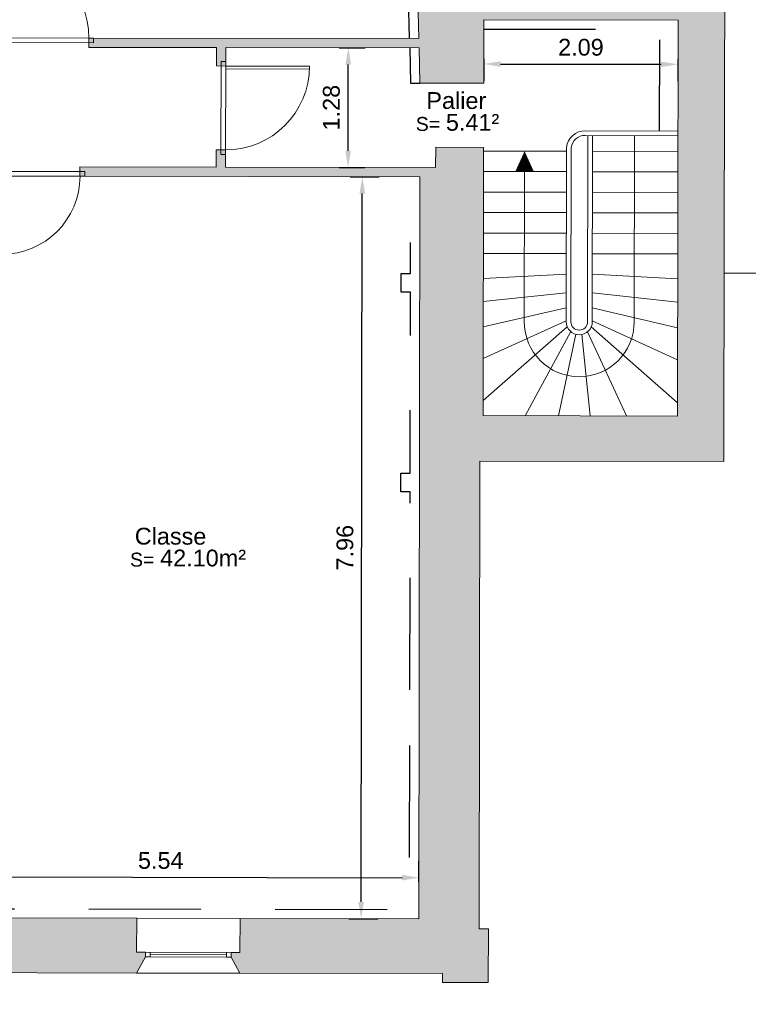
# Model space of a CAD drawing. Header units: metres. Extents: x -40 to 52, y -191 to 168.
# Tile 27 of 32: x -12 to -4, y 33 to 43. Entities that reach past the tile are written whole.
import ezdxf
from ezdxf.enums import TextEntityAlignment as Align

# ---------------------------------------------------------------- set-up
doc = ezdxf.new("R2010")
doc.units = ezdxf.units.M
doc.header["$LTSCALE"] = 2
doc.linetypes.add('Chemin', pattern=[0.5, 0.3, -0.2])
doc.layers.add('-180CM', color=11, linetype='Chemin')
for name, color, linetype, lineweight in [('Cotation', 8, 'Continuous', 13), ('Escalier', 8, 'Continuous', 18), ('Etiq_Affectation', 7, 'Continuous', 18), ('Etiq_Surface', 7, 'Continuous', 18), ('Etiquette', 6, 'Continuous', 18), ('Hachures', 8, 'Continuous', 9), ('Menuiserie', 1, 'Continuous', 18), ('Menuiserie_cps', 7, 'Continuous', 18), ('menuiseries', 16, 'Continuous', 9), ('Mur_coupe', 7, 'Continuous', 18), ('Mur_vu', 8, 'Continuous', 18)]:
    doc.layers.add(name, color=color, linetype=linetype, lineweight=lineweight)
for name, color, linetype, lineweight, plot in [('Etiq_Adresse', 6, 'Continuous', 18, False), ('Etiq_Mesure_ou_non', 6, 'Continuous', 18, False), ('Etiq_Num_appart', 6, 'Continuous', 18, False), ('Etiq_Num_lot', 6, 'Continuous', 18, False), ('Etiq_Typologie', 6, 'Continuous', 18, False), ('Menuiserie_seuil', 8, 'Continuous', 18, False)]:
    doc.layers.add(name, color=color, linetype=linetype, lineweight=lineweight, plot=plot)
doc.styles.get("Standard").update_dxf_attribs({"font": 'arial.ttf'})
doc.dimstyles.get("Standard").update_dxf_attribs({"dimtxt": 0.18, "dimasz": 0.18, "dimexe": 0.18, "dimexo": 0.0625, "dimgap": 0.09, "dimtad": 1, "dimzin": 0, "dimdsep": 46, "dimtxsty": 'Standard', "dimcen": 0.09, "dimadec": 0, "dimazin": 0, "dimtfac": 1, "dimtdec": 4, "dimtofl": 0, "dimtmove": 0, "dimatfit": 3, "dimfxl": 0, "dimtolj": 1, "dimtzin": 0, "dimarcsym": 0})

# ---------------------------------------------------------------- blocks, each defined once
blk = doc.blocks.new('Fenetre_92')
blk.add_lwpolyline([(0.05, 0.05), (0.05, 0), (0, 0), (0, 0.05), (0.92, 0.05), (0.92, 0), (0.87, 0), (0.87, 0.05), (0.87, 0.025), (0.05, 0.025), (0.05, 0), (0.87, 0)])
blk = doc.blocks.new('Porte_Simple_Droite_90')
at = {"layer": 'Menuiserie_cps', "color": 1, "lineweight": 9}
for points in [[(0, 0), (0, 0.9)], [(0.03, 0.9), (0.03, 0), (0, 0)]]:
    blk.add_lwpolyline(points, dxfattribs=at)
at = {"layer": 'Menuiserie_cps', "lineweight": 9}
blk.add_arc((0, 0), 0.9, 0, 90, dxfattribs=at)
at = {"layer": 'Menuiserie_seuil'}
blk.add_lwpolyline([(-0.05, 0), (0.95, 0), (0.95, -0.05), (-0.05, -0.05)], close=True, dxfattribs=at)
blk = doc.blocks.new('Porte_Simple_Droite_84')
at = {"layer": 'Menuiserie_cps', "color": 1, "lineweight": 9}
for points in [[(0, 0), (0, 0.84)], [(0.03, 0.84), (0.03, 0), (0, 0)]]:
    blk.add_lwpolyline(points, dxfattribs=at)
at = {"layer": 'Menuiserie_cps', "lineweight": 9}
blk.add_arc((0, 0), 0.84, 0, 90, dxfattribs=at)
at = {"layer": 'Menuiserie_seuil'}
blk.add_lwpolyline([(-0.05, 0), (0.89, 0), (0.89, -0.05), (-0.05, -0.05)], close=True, dxfattribs=at)
blk = doc.blocks.new('Etiquette_Copro')
at = {"layer": 'Etiq_Adresse'}
blk.add_attdef('ADRESSE', text='', height=0.16, rotation=360, dxfattribs=at).set_placement((0.003, -0.655), align=Align.CENTER)
at = {"layer": 'Etiq_Affectation'}
blk.add_attdef('AFFECTATION', text='', height=0.16, rotation=360, dxfattribs=at).set_placement((0, 0), align=Align.CENTER)
at = {"layer": 'Etiq_Mesure_ou_non'}
blk.add_attdef('MESURE', text='', height=0.16, rotation=360, dxfattribs=at).set_placement((0, 0.686), align=Align.CENTER)
at = {"layer": 'Etiq_Num_appart'}
blk.add_attdef('NUMERO_APPARTEMENT', text='', height=0.16, rotation=360, dxfattribs=at).set_placement((0.003, -0.455), align=Align.CENTER)
at = {"layer": 'Etiq_Num_lot', "width": 0.7}
blk.add_attdef('NUMERO_LOT', text='', height=0.4, rotation=360, dxfattribs=at).set_placement((0, 0.227), align=Align.CENTER)
at = {"layer": 'Etiq_Surface'}
blk.add_text('S=', height=0.15, rotation=360, dxfattribs=at).set_placement((-0.435, -0.237))
blk.add_attdef('SURFACE', text='', height=0.15, rotation=360, dxfattribs=at).set_placement((-0.112, -0.287), align=Align.BOTTOM_LEFT)
at = {"layer": 'Etiq_Typologie'}
blk.add_attdef('TYPOLOGIE', text='', height=0.16, rotation=360, dxfattribs=at).set_placement((0.003, -0.855), align=Align.CENTER)
blk = doc.blocks.new('*D196')
at = {"layer": 'Cotation', "color": 0, "linetype": 'ByBlock', "lineweight": -2, "transparency": 16777216}
for p, q in [((-13.346, 34.201), (-13.345, 34.424)), ((-7.804, 34.191), (-7.804, 34.415)), ((-13.166, 34.244), (-7.984, 34.235))]:
    blk.add_line(p, q, dxfattribs=at)
at = {"layer": 'Cotation', "color": 0, "transparency": 16777216}
for points in [[(-13.166, 34.274), (-13.166, 34.214), (-13.346, 34.244)], [(-7.984, 34.265), (-7.984, 34.205), (-7.804, 34.235)]]:
    blk.add_solid(points, dxfattribs=at)
at = {"layer": 'Defpoints', "color": 0, "transparency": 16777216}
for p in [(-13.346, 34.138), (-7.804, 34.235), (-7.805, 34.129)]:
    blk.add_point(p, dxfattribs=at)
at = {"layer": 'Cotation', "color": 11, "transparency": 16777216, "insert": (-10.575, 34.419), "char_height": 0.18, "attachment_point": 5, "rotation": 359.9026}
blk.add_mtext('\\A1;5.54', dxfattribs=at)
blk = doc.blocks.new('*D197')
at = {"layer": 'Cotation', "color": 0, "linetype": 'ByBlock', "lineweight": -2, "transparency": 16777216}
for p, q in [((-8.542, 41.758), (-8.231, 41.758)), ((-8.424, 33.975), (-8.411, 41.578)), ((-8.556, 33.795), (-8.244, 33.795))]:
    blk.add_line(p, q, dxfattribs=at)
at = {"layer": 'Cotation', "color": 0, "transparency": 16777216}
for points in [[(-8.441, 41.578), (-8.381, 41.578), (-8.411, 41.758)], [(-8.454, 33.975), (-8.394, 33.975), (-8.424, 33.795)]]:
    blk.add_solid(points, dxfattribs=at)
at = {"layer": 'Defpoints', "color": 0, "transparency": 16777216}
for p in [(-8.604, 41.758), (-8.411, 41.758), (-8.618, 33.795)]:
    blk.add_point(p, dxfattribs=at)
at = {"layer": 'Cotation', "color": 11, "transparency": 16777216, "insert": (-8.597, 37.777), "char_height": 0.18, "attachment_point": 5, "rotation": 89.9026}
blk.add_mtext('\\A1;7.96', dxfattribs=at)
blk = doc.blocks.new('*D207')
at = {"layer": 'Cotation', "color": 0, "linetype": 'ByBlock', "lineweight": -2, "transparency": 16777216}
for p, q in [((-7.107, 43.023), (-7.108, 42.789)), ((-5.022, 43.019), (-5.022, 42.785)), ((-6.927, 42.968), (-5.202, 42.965))]:
    blk.add_line(p, q, dxfattribs=at)
at = {"layer": 'Cotation', "color": 0, "transparency": 16777216}
for points in [[(-6.927, 42.998), (-6.927, 42.938), (-7.107, 42.969)], [(-5.202, 42.995), (-5.202, 42.935), (-5.022, 42.965)]]:
    blk.add_solid(points, dxfattribs=at)
at = {"layer": 'Defpoints', "color": 0, "transparency": 16777216}
for p in [(-7.107, 43.085), (-5.022, 43.082), (-5.022, 42.965)]:
    blk.add_point(p, dxfattribs=at)
at = {"layer": 'Cotation', "color": 11, "transparency": 16777216, "insert": (-6.064, 43.147), "char_height": 0.18, "attachment_point": 5, "rotation": 359.9026}
blk.add_mtext('\\A1;2.09', dxfattribs=at)
blk = doc.blocks.new('*D208')
at = {"layer": 'Cotation', "color": 0, "linetype": 'ByBlock', "lineweight": -2, "transparency": 16777216}
for p, q in [((-8.658, 43.142), (-8.381, 43.142)), ((-8.563, 42.038), (-8.562, 42.962)), ((-8.661, 41.858), (-8.384, 41.858))]:
    blk.add_line(p, q, dxfattribs=at)
at = {"layer": 'Cotation', "color": 0, "transparency": 16777216}
for points in [[(-8.592, 42.962), (-8.532, 42.962), (-8.561, 43.142)], [(-8.593, 42.038), (-8.533, 42.038), (-8.564, 41.858)]]:
    blk.add_solid(points, dxfattribs=at)
at = {"layer": 'Defpoints', "color": 0, "transparency": 16777216}
for p in [(-8.721, 43.142), (-8.561, 43.142), (-8.723, 41.858)]:
    blk.add_point(p, dxfattribs=at)
at = {"layer": 'Cotation', "color": 11, "transparency": 16777216, "insert": (-8.743, 42.5), "char_height": 0.18, "attachment_point": 5, "rotation": 89.9026}
blk.add_mtext('\\A1;1.28', dxfattribs=at)

msp = doc.modelspace()

# ---------------------------------------------------------------- hatches: boundary and pattern name
at = {"layer": 'Hachures'}
h = msp.add_hatch(color=256, dxfattribs=at)
h.dxf.hatch_style = 1
h.paths.add_polyline_path([(-7.098, 48.567), (-9.81, 48.572), (-9.93, 48.5), (-9.93, 48.368), (-9.982, 48.368), (-9.982, 48.288), (-9.884, 48.287), (-9.885, 47.924), (-7.927, 47.921), (-7.856, 45.23), (-7.932, 45.23), (-7.932, 45.07), (-7.852, 45.07), (-7.804, 43.241), (-11.346, 43.247), (-11.347, 43.147), (-9.977, 43.144), (-9.978, 42.947), (-9.878, 42.946), (-9.877, 43.144), (-7.801, 43.141), (-7.792, 42.764), (-7.108, 42.762), (-7.106, 43.443), (-5.021, 43.439), (-5.028, 39.19), (-7.114, 39.194), (-7.109, 42.073), (-7.623, 42.074), (-7.624, 41.857), (-9.88, 41.86), (-9.879, 42.046), (-9.979, 42.047), (-9.98, 41.861), (-11.444, 41.863), (-11.444, 41.763), (-7.792, 41.757), (-7.805, 33.794), (-9.724, 33.797), (-9.725, 33.433), (-9.819, 33.433), (-9.819, 33.383), (-9.725, 33.21), (-7.549, 33.206), (-7.549, 33.11), (-7.059, 33.109), (-7.058, 33.686), (-7.158, 33.686), (-7.149, 38.706), (-4.529, 38.701), (-4.525, 41.129), (-4.52, 43.938), (-7.106, 43.943)])
h = msp.add_hatch(color=256, dxfattribs=at)
h.dxf.hatch_style = 1
h.paths.add_polyline_path([(-10.739, 33.385), (-10.739, 33.435), (-10.834, 33.435), (-10.833, 33.799), (-13.346, 33.804), (-13.346, 34.138), (-13.496, 34.139), (-13.496, 33.804), (-13.87, 33.804), (-13.872, 33.137), (-13.622, 33.137, -0.352473), (-15.98, 30.384), (-16.063, 29.764, 0.328973), (-13.071, 32.632), (-12.976, 32.631), (-12.975, 33.216), (-10.834, 33.212)])

# ---------------------------------------------------------------- linework, layer by layer
at = {"layer": '-180CM', "linetype": 'Chemin', "ltscale": 2, "flags": 128}
for points in [[(-7.904, 43.244), (-7.955, 45.17), (-8.024, 47.821), (-13.146, 47.83)], [(-7.107, 43.343), (-5.221, 43.34), (-5.223, 42.25)], [(-7.901, 43.141), (-7.892, 42.764), (-7.792, 42.764)], [(-13.346, 33.904), (-7.905, 33.894), (-7.902, 35.839), (-8.002, 35.839), (-8.001, 36.039), (-7.901, 36.039), (-7.897, 38.378), (-7.997, 38.378), (-7.997, 38.578), (-7.897, 38.578), (-7.894, 40.52), (-7.994, 40.521), (-7.993, 40.721), (-7.893, 40.72), (-7.892, 41.757)]]:
    msp.add_lwpolyline(points, dxfattribs=at)
at = {"layer": 'Escalier'}
for p, q in [((-5.489, 42.2), (-5.492, 40.201)), ((-7.109, 42.034), (-6.219, 42.033)), ((-5.939, 42.032), (-5.024, 42.03)), ((-7.109, 41.814), (-6.219, 41.813)), ((-6.669, 41.813), (-6.672, 40.203)), ((-5.939, 41.812), (-5.024, 41.81)), ((-7.11, 41.594), (-6.22, 41.593)), ((-5.94, 41.592), (-5.024, 41.59)), ((-7.11, 41.374), (-6.22, 41.373)), ((-5.94, 41.372), (-5.025, 41.37)), ((-7.11, 41.154), (-6.22, 41.153)), ((-5.94, 41.152), (-5.025, 41.15)), ((-7.111, 40.934), (-6.221, 40.933)), ((-5.941, 40.932), (-5.025, 40.93)), ((-7.111, 40.667), (-6.221, 40.713)), ((-5.026, 40.662), (-5.941, 40.712)), ((-7.112, 40.419), (-6.221, 40.513)), ((-5.026, 40.413), (-5.941, 40.512))]:
    msp.add_line(p, q, dxfattribs=at)
at = {"layer": 'Escalier', "flags": 128}
msp.add_lwpolyline([(-6.669, 41.813, 0.2, 0, 0), (-6.669, 42.033, 0, 0, 0)], format="xyseb", dxfattribs=at)
for points in [[(-7.112, 40.146), (-6.222, 40.353)], [(-5.027, 40.136), (-5.942, 40.352)], [(-6.222, 40.213), (-7.113, 39.807)], [(-5.942, 40.212), (-5.027, 39.792)], [(-7.113, 39.358), (-6.212, 40.149)], [(-6.664, 39.193), (-6.174, 40.097)], [(-6.304, 39.193), (-6.117, 40.067)], [(-5.964, 39.192), (-6.053, 40.065)], [(-5.574, 39.191), (-5.995, 40.093)], [(-5.028, 39.332), (-5.953, 40.149)]]:
    msp.add_lwpolyline(points, dxfattribs=at)
at = {"layer": 'Escalier'}
msp.add_arc((-6.082, 40.202), 0.59, 179.9026, 359.9026, dxfattribs=at)
at = {"layer": 'menuiseries'}
for p, q in [((-5.989, 42.201), (-5.992, 40.202)), ((-5.939, 42.201), (-5.942, 40.202)), ((-6.219, 42.074), (-6.222, 40.203)), ((-6.169, 42.071), (-6.172, 40.202))]:
    msp.add_line(p, q, dxfattribs=at)
at = {"layer": 'menuiseries', "flags": 128}
for points in [[(-6.018, 42.201), (-5.023, 42.199)], [(-6.016, 42.251), (-5.023, 42.249)]]:
    msp.add_lwpolyline(points, dxfattribs=at)
at = {"layer": 'menuiseries'}
for centre, radius, start, end in [((-6.023, 42.054), 0.197, 87.914, 174.3191), ((-6.023, 42.054), 0.147, 87.914, 173.4367), ((-6.082, 40.202), 0.14, 179.9026, 359.9026), ((-6.082, 40.202), 0.09, 179.9026, 359.9026)]:
    msp.add_arc(centre, radius, start, end, dxfattribs=at)
at = {"layer": 'Mur_coupe'}
for p, q in [((-7.109, 42.073), (-7.114, 39.194)), ((-11.444, 41.763), (-7.792, 41.757)), ((-7.792, 41.757), (-7.805, 33.794)), ((-7.114, 39.194), (-5.028, 39.19))]:
    msp.add_line(p, q, dxfattribs=at)
at = {"layer": 'Mur_coupe', "linetype": 'Chemin', "ltscale": 2, "flags": 128}
msp.add_lwpolyline([(-4.526, 40.724), (-0.687, 40.718), (-0.637, 70.122), (-7.134, 70.133), (-7.17, 48.567)], dxfattribs=at)
at = {"layer": 'Mur_coupe', "flags": 128}
for points in [[(-7.804, 43.241), (-7.852, 45.07)], [(-4.525, 41.129), (-4.52, 43.938)], [(-7.108, 42.762), (-7.106, 43.443)], [(-5.021, 43.439), (-7.106, 43.443)], [(-5.028, 39.19), (-5.021, 43.439)], [(-11.347, 43.147), (-11.346, 43.247)], [(-7.804, 43.241), (-11.346, 43.247)], [(-9.977, 43.144), (-11.347, 43.147)], [(-9.978, 42.947), (-9.977, 43.144)], [(-9.878, 42.946), (-9.877, 43.144)], [(-7.801, 43.141), (-9.877, 43.144)], [(-7.792, 42.764), (-7.801, 43.141)], [(-9.978, 42.947), (-9.878, 42.946)], [(-7.108, 42.762), (-7.792, 42.764)], [(-9.88, 41.86), (-7.624, 41.857), (-7.623, 42.074)], [(-7.109, 42.073), (-7.623, 42.074)], [(-9.98, 41.861), (-9.979, 42.047)], [(-9.979, 42.047), (-9.879, 42.046)], [(-9.88, 41.86), (-9.879, 42.046)], [(-11.444, 41.863), (-9.98, 41.861)], [(-11.444, 41.763), (-11.444, 41.863)], [(-4.529, 38.701), (-4.525, 41.129)], [(-7.158, 33.686), (-7.149, 38.706)], [(-7.149, 38.706), (-4.529, 38.701)], [(-10.833, 33.799), (-13.346, 33.804)], [(-10.833, 33.799), (-10.834, 33.435)], [(-9.724, 33.797), (-9.725, 33.433)], [(-7.805, 33.794), (-9.724, 33.797)], [(-7.058, 33.686), (-7.059, 33.109), (-7.549, 33.11)], [(-7.058, 33.686), (-7.158, 33.686)], [(-10.739, 33.435), (-10.739, 33.385), (-10.834, 33.212)], [(-10.739, 33.435), (-10.834, 33.435)], [(-9.819, 33.433), (-9.725, 33.433)], [(-9.819, 33.433), (-9.819, 33.383), (-9.725, 33.21)], [(-12.976, 32.631), (-12.975, 33.216), (-10.834, 33.212)], [(-9.725, 33.21), (-7.549, 33.206), (-7.549, 33.11)]]:
    msp.add_lwpolyline(points, dxfattribs=at)
at = {"layer": 'Mur_vu', "flags": 128}
for points in [[(-9.724, 33.797), (-10.833, 33.799)], [(-10.834, 33.212), (-9.725, 33.21)]]:
    msp.add_lwpolyline(points, dxfattribs=at)

# ---------------------------------------------------------------- block references
at = {"layer": 'Etiquette'}
ref = msp.add_blockref('Etiquette_Copro', (-7.402, 42.486), dxfattribs=dict(at, rotation=359.9025560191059))
ref.add_attrib('AFFECTATION', 'Palier', dxfattribs={"layer": 'Etiq_Affectation', "height": 0.18, "rotation": 359.9026}).set_placement((-7.402, 42.486), align=Align.CENTER)
ref.add_attrib('SURFACE', '5.41²', dxfattribs={"layer": 'Etiq_Surface', "height": 0.18, "rotation": 359.9026}).set_placement((-7.514, 42.198), align=Align.BOTTOM_LEFT)
ref = msp.add_blockref('Etiquette_Copro', (-10.47, 37.81), dxfattribs=dict(at, rotation=359.9025560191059))
ref.add_attrib('AFFECTATION', 'Classe', dxfattribs={"layer": 'Etiq_Affectation', "height": 0.18, "rotation": 359.9026}).set_placement((-10.47, 37.81), align=Align.CENTER)
ref.add_attrib('SURFACE', '42.10m²', dxfattribs={"layer": 'Etiq_Surface', "height": 0.18, "rotation": 359.9026}).set_placement((-10.582, 37.523), align=Align.BOTTOM_LEFT)
at = {"layer": 'Menuiserie'}
for name, p, rotation in [('Porte_Simple_Droite_90', (-12.246, 43.248), 359.9025560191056), ('Porte_Simple_Droite_90', (-9.878, 42.946), 269.9025560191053), ('Fenetre_92', (-10.739, 33.385), 359.9025560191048)]:
    msp.add_blockref(name, p, dxfattribs=dict(at, rotation=rotation))
at = {"layer": 'Menuiserie', "xscale": -1, "rotation": 179.9025560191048}
msp.add_blockref('Porte_Simple_Droite_84', (-12.282, 41.765), dxfattribs=at)

# ---------------------------------------------------------------- dimensions: what is measured, and where the dimension line sits
at = {"layer": 'Cotation'}
for base, p1, p2, angle, picture, middle in [((-5.022, 42.965), (-7.107, 43.085), (-5.022, 43.082), 359.9026, '*D207', (-6.064, 43.147)), ((-8.561, 43.142), (-8.723, 41.858), (-8.721, 43.142), 89.9026, '*D208', (-8.743, 42.5)), ((-8.411, 41.758), (-8.618, 33.795), (-8.604, 41.758), 89.9026, '*D197', (-8.597, 37.777)), ((-7.804, 34.235), (-13.346, 34.138), (-7.805, 34.129), 359.9026, '*D196', (-10.575, 34.419))]:
    dim = msp.add_linear_dim(base=base, p1=p1, p2=p2, angle=angle, dimstyle='Standard', override={"dimpost": '<>', "dimclrt": 11, "dimfxl": 5}, dxfattribs=at)
    dim.commit()
    dim.dimension.update_dxf_attribs({"geometry": picture, "text_midpoint": middle})

doc.saveas('drawing.dxf')
